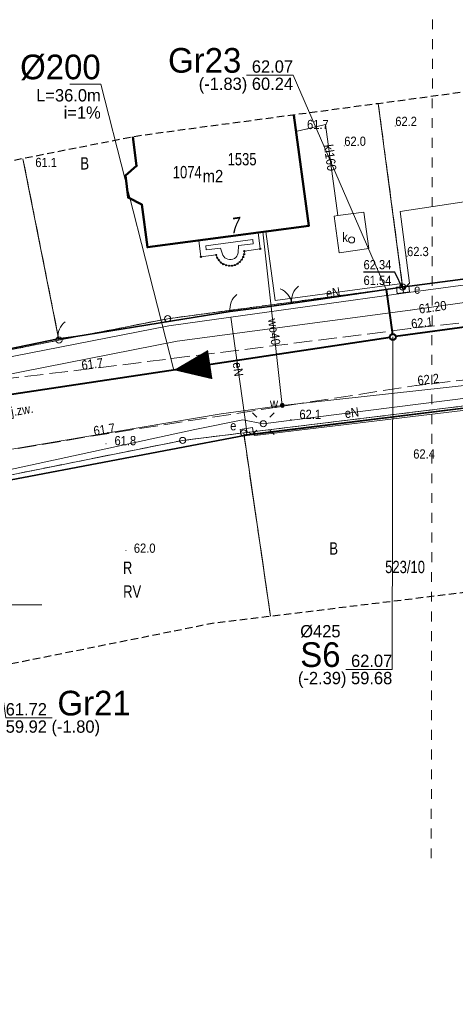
# Model space of a CAD drawing. Header units: metres. Extents: x 6473643 to 6474152, y 5887143 to 5887462.
# Tile 12 of 35: x 6473801 to 6473836, y 5887268 to 5887347. Entities that reach past the tile are written whole.
import ezdxf
from ezdxf.enums import TextEntityAlignment as Align

# ---------------------------------------------------------------- set-up
doc = ezdxf.new("R2010")
doc.units = ezdxf.units.M
doc.header["$MEASUREMENT"] = 0
for name, pattern in [('0.5_0.5', [1, 0.5, -0.5]), ('0.8_0.8', [1.6, 0.8, -0.8]), ('1.5_0.5', [2, 1.5, -0.5]), ('2', [0.9, 0.6, -0.3]), ('219-500', [0]), ('otob_500', [0]), ('otof_500', [0])]:
    doc.linetypes.add(name, pattern=pattern)
doc.layers.get('0').update_dxf_attribs({"color": 2, "linetype": 'CONTINUOUS', "lineweight": 5})
for name, color, linetype in [('202-punkt graniczny', 7, 'CONTINUOUS'), ('209-oznaczenie konturu klasyfikacyjnego', 7, 'CONTINUOUS'), ('210-oznaczenie konturu użytku gruntowego', 7, 'CONTINUOUS'), ('211-numer działki ewidencyjnej', 7, 'CONTINUOUS'), ('217-kontur klasyfikacyjny', 7, 'CONTINUOUS'), ('218-kontur użytku gruntowego', 7, 'CONTINUOUS'), ('219-działka ewidencyjna', 7, 'CONTINUOUS'), ('238-Punkt adresowy budynku', 7, 'CONTINUOUS'), ('312-budynek ewidencyjny', 7, 'CONTINUOUS'), ('312-oznaczenie budynku ewidencyjnego', 7, 'CONTINUOUS'), ('312-oznaczenie budynku ewidencyjnego-Atr117', 7, 'CONTINUOUS'), ('brama', 7, 'CONTINUOUS'), ('furtka', 7, 'CONTINUOUS'), ('jezdnia', 7, 'CONTINUOUS'), ('jezdnia-Atr17', 7, 'CONTINUOUS'), ('komora podziemna', 7, 'CONTINUOUS'), ('latarnia', 7, 'CONTINUOUS'), ('ogrodzenie trwałe', 7, 'CONTINUOUS'), ('pikieta naturalna', 7, 'CONTINUOUS'), ('pikieta naturalna-Atr2', 7, 'CONTINUOUS'), ('przewód elektroenergetyczny podziemny', 7, 'CONTINUOUS'), ('przewód elektroenergetyczny podziemny-Atr1', 7, 'CONTINUOUS'), ('przewód gazowy', 7, 'CONTINUOUS'), ('przewód kanalizacyjny', 7, 'CONTINUOUS'), ('przewód kanalizacyjny-Atr1', 7, 'CONTINUOUS'), ('przewód wodociągowy', 7, 'CONTINUOUS'), ('przewód wodociągowy-Atr1', 7, 'CONTINUOUS'), ('Punkt budynku', 7, 'CONTINUOUS'), ('rzedna', 7, 'CONTINUOUS'), ('rzedna-Atr2', 7, 'CONTINUOUS'), ('rzedna-Atr3', 7, 'CONTINUOUS'), ('SJ_16_Liczby', 7, 'CONTINUOUS'), ('SJ_27_Wymiary', 7, 'CONTINUOUS'), ('SJ_5_Węzły_1', 7, 'CONTINUOUS'), ('szafa elektroenergetyczna lub kontener', 7, 'CONTINUOUS'), ('szafa elektroenergetyczna lub kontener-Atr17', 7, 'CONTINUOUS'), ('taras', 7, 'CONTINUOUS'), ('Wstawianie ramki sekcyjnej z opisem', 7, 'CONTINUOUS'), ('właz do komory lub kanału - okrągły', 7, 'CONTINUOUS'), ('właz do komory lub kanału - okrągły-Atr17', 7, 'CONTINUOUS'), ('Zakres', 7, 'CONTINUOUS'), ('zasuwa lub zawór', 7, 'CONTINUOUS'), ('zasuwa lub zawór-Atr17', 7, 'CONTINUOUS')]:
    doc.layers.add(name, color=color, linetype=linetype)
for name, color, linetype, lineweight in [('SJ_19_Opis_Pz_1', 7, 'CONTINUOUS', 20), ('SJ_26_Teksty', 7, 'CONTINUOUS', 20), ('SJ_28_Linie_odn', 7, 'CONTINUOUS', 20), ('SJ_8_KS_GRAWITA_1', 34, 'CONTINUOUS', 40), ('SJ_8_KS_PRZYŁĄCZA', 40, 'CONTINUOUS', 40)]:
    doc.layers.add(name, color=color, linetype=linetype, lineweight=lineweight)
doc.styles.add('OPISOWY', font='GOTHIC.TTF')
doc.styles.get("Standard").update_dxf_attribs({"font": 'Working1250', "width": 0.75})
doc.linetypes.add('902-500', pattern='A,3.75,0,[1,ksztalty.shx,S=0.5,R=0,X=0,Y=0],3.75', length=7.5)

# ---------------------------------------------------------------- blocks, each defined once
blk = doc.blocks.new('PUNKTBUD')
at = {"color": 0}
blk.add_circle((0, 0), 0.045, dxfattribs=at)
blk = doc.blocks.new('202')
at = {"color": 0, "linetype": 'Continuous', "lineweight": 0}
blk.add_circle((0, 0), 0.25, dxfattribs=at)
blk = doc.blocks.new('PW01')
at = {"linetype": 'Continuous', "lineweight": 13}
h = blk.add_hatch(color=0, dxfattribs=at)
edge = h.paths.add_edge_path()
edge.add_arc((0, 0), 0.045, 0, 360)
blk = doc.blocks.new('US18')
at = {"color": 0, "linetype": 'Continuous', "lineweight": 13}
for p, q in [((-0.5, -0.25), (-0.5, 0.25)), ((-0.5, 0.25), (0.5, 0.25)), ((0.5, -0.25), (0.5, 0.25)), ((-0.5, -0.25), (0.5, -0.25))]:
    blk.add_line(p, q, dxfattribs=at)
blk = doc.blocks.new('SM01')
at = {"color": 0, "linetype": 'Continuous', "lineweight": 13}
for p, q in [((-0.53, 0.531), (-0.883, 0.884)), ((0.531, 0.531), (0.884, 0.884)), ((-0.53, -0.53), (-0.883, -0.883)), ((0.531, -0.53), (0.884, -0.883))]:
    blk.add_line(p, q, dxfattribs=at)
blk.add_circle((0, 0), 0.25, dxfattribs=at)
blk = doc.blocks.new('US25')
at = {"linetype": 'Continuous', "lineweight": 0}
h = blk.add_hatch(color=0, dxfattribs=at)
edge = h.paths.add_edge_path()
edge.add_arc((0, 0), 0.2, 0, 360)
blk = doc.blocks.new('OK04')
at = {"color": 0, "linetype": 'Continuous', "lineweight": 0}
blk.add_arc((1.5, 0.001), 1.5, 120, 180, dxfattribs=at)
blk = doc.blocks.new('OK02')
at = {"color": 0, "linetype": 'Continuous', "lineweight": 0}
for centre, start, end in [((-1.5, 0), 0, 60), ((1.5, 0), 120, 180)]:
    blk.add_arc(centre, 1.5, start, end, dxfattribs=at)
blk = doc.blocks.new('US22')
at = {"color": 0, "linetype": 'Continuous', "lineweight": 13}
blk.add_circle((0, 0), 0.25, dxfattribs=at)

msp = doc.modelspace()

# ---------------------------------------------------------------- linework, layer by layer
at = {"layer": '217-kontur klasyfikacyjny', "color": 3, "linetype": '1.5_0.5', "lineweight": 18, "flags": 128}
for points in [[(6473818.89, 5887313.95), (6473813.93, 5887313.34)], [(6473821.06, 5887299.102), (6473818.89, 5887313.95)], [(6473813.93, 5887313.34), (6473783.05, 5887307.15)]]:
    msp.add_lwpolyline(points, dxfattribs=at)
at = {"layer": '218-kontur użytku gruntowego', "color": 3, "linetype": '0.5_0.5', "lineweight": 18, "flags": 128}
for points in [[(6473829.812, 5887340.643), (6473831.79, 5887325.77)], [(6473831.79, 5887325.77), (6473829.812, 5887340.643)], [(6473803.89, 5887321.47), (6473800.97, 5887336.18)], [(6473800.97, 5887336.18), (6473803.89, 5887321.47)], [(6473831.79, 5887325.77), (6473863.22, 5887329.99)], [(6473863.22, 5887329.99), (6473831.79, 5887325.77)], [(6473812.72, 5887323.21), (6473831.79, 5887325.77)], [(6473831.79, 5887325.77), (6473812.72, 5887323.21)], [(6473803.89, 5887321.47), (6473812.72, 5887323.21)], [(6473812.72, 5887323.21), (6473803.89, 5887321.47)], [(6473774.93, 5887315.73), (6473803.89, 5887321.47)], [(6473803.89, 5887321.47), (6473774.93, 5887315.73)], [(6473854.93, 5887318.36), (6473818.89, 5887313.95)], [(6473818.89, 5887313.95), (6473854.93, 5887318.36)], [(6473818.89, 5887313.95), (6473813.93, 5887313.34)], [(6473813.93, 5887313.34), (6473818.89, 5887313.95)], [(6473818.89, 5887313.95), (6473821.06, 5887299.102)], [(6473821.06, 5887299.102), (6473818.89, 5887313.95)], [(6473813.93, 5887313.34), (6473783.05, 5887307.15)], [(6473783.05, 5887307.15), (6473813.93, 5887313.34)]]:
    msp.add_lwpolyline(points, dxfattribs=at)
at = {"layer": '219-działka ewidencyjna', "color": 4, "linetype": '0.8_0.8', "lineweight": 18, "flags": 128}
msp.add_lwpolyline([(6473834.32, 5887427.47), (6473834.11, 5887279)], dxfattribs=at)
at = {"layer": '219-działka ewidencyjna', "color": 7, "linetype": '219-500', "lineweight": 18, "flags": 128}
for points in [[(6473829.812, 5887340.643), (6473831.79, 5887325.77)], [(6473800.97, 5887336.18), (6473803.89, 5887321.47)], [(6473863.22, 5887329.99), (6473831.79, 5887325.77)], [(6473812.72, 5887323.21), (6473831.79, 5887325.77)], [(6473812.72, 5887323.21), (6473803.89, 5887321.47)], [(6473774.93, 5887315.73), (6473803.89, 5887321.47)], [(6473854.93, 5887318.36), (6473818.89, 5887313.95)], [(6473813.93, 5887313.34), (6473818.89, 5887313.95)], [(6473818.89, 5887313.95), (6473821.06, 5887299.102)], [(6473813.93, 5887313.34), (6473783.05, 5887307.15)]]:
    msp.add_lwpolyline(points, dxfattribs=at)
at = {"layer": '312-budynek ewidencyjny', "color": 7, "linetype": 'Continuous', "lineweight": 50, "flags": 128}
for points in [[(6473822.95, 5887339.722), (6473824.16, 5887330.75)], [(6473810.19, 5887335.59), (6473809.881, 5887337.94)], [(6473809.29, 5887334.81), (6473810.19, 5887335.59)], [(6473809.52, 5887333.03), (6473809.29, 5887334.81)], [(6473810.61, 5887332.46), (6473809.52, 5887333.03)], [(6473811.08, 5887329), (6473810.61, 5887332.46)], [(6473824.16, 5887330.75), (6473811.08, 5887329)]]:
    msp.add_lwpolyline(points, dxfattribs=at)
at = {"layer": 'brama', "color": 7, "linetype": 'otob_500', "lineweight": 18, "flags": 128}
msp.add_lwpolyline([(6473820.79, 5887324.16), (6473824.78, 5887324.75)], dxfattribs=at)
at = {"layer": 'furtka', "color": 7, "linetype": 'otof_500', "lineweight": 18, "flags": 128}
for points in [[(6473817.78, 5887323.78), (6473818.85, 5887323.93)], [(6473803.82, 5887321.58), (6473805.25, 5887321.76)]]:
    msp.add_lwpolyline(points, dxfattribs=at)
at = {"layer": 'jezdnia', "color": 7, "linetype": '1.5_0.5', "lineweight": 18, "flags": 128}
msp.add_lwpolyline([(6473796.48, 5887317.98), (6473796.89, 5887313.95), (6473779.68, 5887310.45), (6473779.77, 5887309.16), (6473806.66, 5887313.71), (6473832.89, 5887317.8), (6473864.02, 5887321.27), (6473904.53, 5887324.33), (6473928.18, 5887325.77), (6473950.3, 5887326.96), (6473984.93, 5887329.56), (6474007.77, 5887330.78), (6474030.98, 5887332.22), (6474030.08, 5887338.4), (6474006.87, 5887336.63), (6473984.87, 5887334.82), (6473949.95, 5887332.02), (6473927.93, 5887330.99), (6473907.04, 5887329.82), (6473904.44, 5887329.67), (6473888.36, 5887328.43), (6473885.84, 5887328.17), (6473863.78, 5887325.93), (6473832.45, 5887322.41), (6473805.67, 5887319.05)], close=True, dxfattribs=at)
at = {"layer": 'komora podziemna', "color": 34, "linetype": 'Continuous', "lineweight": 18, "flags": 128}
msp.add_lwpolyline([(6473826.63, 5887328.56), (6473826.23, 5887331.53), (6473826.52, 5887331.57), (6473828.65, 5887331.85), (6473829.05, 5887328.89)], close=True, dxfattribs=at)
at = {"layer": 'ogrodzenie trwałe', "color": 7, "linetype": '902-500', "lineweight": 35, "flags": 128}
for points in [[(6473791.5, 5887319.02), (6473795.68, 5887319.92), (6473798.82, 5887320.56), (6473803.82, 5887321.58), (6473805.25, 5887321.76), (6473817.78, 5887323.78), (6473818.85, 5887323.93), (6473820.79, 5887324.16), (6473824.78, 5887324.75), (6473831.71, 5887325.77), (6473850.1, 5887328.18), (6473851.09, 5887328.4), (6473855.49, 5887328.84), (6473858.51, 5887329.3), (6473863.08, 5887329.87)], [(6473841.77, 5887316.59), (6473818.89, 5887313.77)], [(6473841.77, 5887316.59), (6473818.95, 5887313.74)], [(6473818.95, 5887313.74), (6473783.05, 5887306.93), (6473781.92, 5887305.63)], [(6473818.95, 5887313.74), (6473783.05, 5887306.93), (6473781.92, 5887305.63)]]:
    msp.add_lwpolyline(points, dxfattribs=at)
at = {"layer": 'przewód elektroenergetyczny podziemny', "color": 1, "linetype": 'Continuous', "lineweight": 18, "flags": 128}
for points in [[(6473831.82, 5887325.57), (6473832.35, 5887326.09), (6473831.58, 5887331.9), (6473847.5, 5887334.31), (6473847.42, 5887334.85)], [(6473820.69, 5887330.28), (6473821.44, 5887324.68), (6473831.75, 5887326.07), (6473831.82, 5887325.57)], [(6473695.33, 5887306.99), (6473696.69, 5887308.92), (6473703.83, 5887309.67), (6473711.46, 5887302.84), (6473711.89, 5887302.73), (6473728.36, 5887306), (6473775.03, 5887315.24), (6473812.8, 5887322.62), (6473817.84, 5887323.32), (6473831.86, 5887325.27), (6473863.26, 5887329.49)], [(6473831.86, 5887325.27), (6473831.82, 5887325.57)], [(6473817.84, 5887323.32), (6473819.14, 5887314.06)], [(6473837.33, 5887316.81), (6473820.65, 5887314.7), (6473820.48, 5887314.69), (6473818.81, 5887315.01), (6473814.92, 5887314.23), (6473795.19, 5887309.96), (6473782.83, 5887307.45), (6473781.9, 5887306.49), (6473781.75, 5887306.44), (6473770.95, 5887304.25), (6473760.54, 5887301.96), (6473758.39, 5887302.79), (6473731.91, 5887297.19), (6473731.74, 5887297.16), (6473730.84, 5887297.64), (6473711.03, 5887293.57), (6473702.82, 5887285.83), (6473694.3, 5887285.92), (6473694.4, 5887289.55), (6473694.39, 5887289.72)], [(6473844.8, 5887309.92), (6473843.88, 5887316.64), (6473819.8, 5887313.74), (6473819.14, 5887314.06)]]:
    msp.add_lwpolyline(points, dxfattribs=at)
at = {"layer": 'przewód gazowy', "color": 40, "linetype": 'Continuous', "lineweight": 18, "flags": 128}
msp.add_lwpolyline([(6473984.21, 5887337.4), (6473964.97, 5887335.92), (6473949.07, 5887334.71), (6473944.14, 5887334.37), (6473926.74, 5887332.98), (6473910.99, 5887331.8), (6473906.37, 5887331.45), (6473901.44, 5887335.69), (6473898.54, 5887338), (6473892.16, 5887337.26), (6473891.18, 5887337.08), (6473885.29, 5887329.9), (6473861.68, 5887327.94), (6473846.99, 5887325.96), (6473832.41, 5887323.89), (6473813.49, 5887321.38), (6473793.81, 5887317.53), (6473774.19, 5887313.65), (6473755.22, 5887310.09), (6473736.37, 5887306.36), (6473711.47, 5887301.26), (6473705.4, 5887306.39), (6473698.93, 5887306.14), (6473698.16, 5887306.12)], dxfattribs=at)
at = {"layer": 'przewód kanalizacyjny', "color": 34, "linetype": 'Continuous', "lineweight": 18, "flags": 128}
msp.add_lwpolyline([(6473823.13, 5887338.38), (6473825.53, 5887338.96), (6473826.52, 5887331.57)], dxfattribs=at)
at = {"layer": 'przewód wodociągowy', "color": 5, "linetype": 'Continuous', "lineweight": 18, "flags": 128}
for points in [[(6473822.02, 5887316.18), (6473820.44, 5887330.25)], [(6473894.99, 5887322.95), (6473887.57, 5887322.47), (6473863.35, 5887320.69), (6473858.48, 5887320.17), (6473848.87, 5887319.12), (6473822.02, 5887316.18), (6473817.06, 5887315.49), (6473797.78, 5887312.25), (6473783.39, 5887309.35), (6473753.75, 5887303.2), (6473737.34, 5887299.68), (6473721.98, 5887296.53), (6473719.84, 5887296.19), (6473719.33, 5887296.09), (6473697.06, 5887291.9), (6473696.76, 5887291.91)]]:
    msp.add_lwpolyline(points, dxfattribs=at)
at = {"layer": 'rzedna-Atr2', "color": 7, "flags": 128}
msp.add_lwpolyline([(6473831.82, 5887325.57), (6473831.15, 5887326.98), (6473828.613, 5887326.98)], dxfattribs=at)
at = {"layer": 'SJ_26_Teksty'}
for p, q in [((6473807.282, 5887342.219), (6473804.782, 5887342.219)), ((6473813.203, 5887319.043), (6473807.282, 5887342.219))]:
    msp.add_line(p, q, dxfattribs=at)
at = {"layer": 'SJ_28_Linie_odn'}
for points in [[(6473830.449, 5887325.575), (6473822.893, 5887342.953), (6473819.113, 5887342.953)], [(6473830.993, 5887321.725), (6473830.946, 5887294.775), (6473827.166, 5887294.775)], [(6473796.822, 5887309.896), (6473799.568, 5887290.843), (6473803.348, 5887290.843)]]:
    msp.add_lwpolyline(points, dxfattribs=at)
at = {"layer": 'SJ_5_Węzły_1'}
for radius in [0.266, 0.212]:
    msp.add_circle((6473830.993, 5887321.725), radius, dxfattribs=at)
at = {"layer": 'SJ_8_KS_GRAWITA_1'}
for p, q in [((6473852.573, 5887324.661), (6473831.204, 5887321.754)), ((6473830.783, 5887321.693), (6473795.623, 5887316.393))]:
    msp.add_line(p, q, dxfattribs=at)
msp.add_lwpolyline([(6473813.203, 5887319.043, 0, 2.4, 0), (6473816.169, 5887319.49, 0, 2.4, 0)], format="xyseb", dxfattribs=at)
at = {"layer": 'SJ_8_KS_PRZYŁĄCZA'}
msp.add_line((6473830.449, 5887325.575), (6473830.963, 5887321.935), dxfattribs=at)
at = {"layer": 'taras', "color": 0, "lineweight": 18}
for p, q in [((6473815.24, 5887329.55), (6473820.05, 5887330.2)), ((6473820.05, 5887330.2), (6473820.23, 5887328.86)), ((6473815.42, 5887328.22), (6473815.24, 5887329.55)), ((6473815.802, 5887329.122), (6473819.621, 5887329.638)), ((6473815.849, 5887328.779), (6473815.802, 5887329.122)), ((6473818.475, 5887329.133), (6473818.425, 5887328.542)), ((6473819.668, 5887329.29), (6473818.475, 5887329.133)), ((6473819.621, 5887329.638), (6473819.668, 5887329.29)), ((6473816.66, 5887328.38), (6473815.42, 5887328.22)), ((6473816.999, 5887328.928), (6473815.849, 5887328.779)), ((6473816.74, 5887328.15), (6473816.66, 5887328.38)), ((6473817.193, 5887328.372), (6473816.999, 5887328.928)), ((6473817.272, 5887328.248), (6473817.193, 5887328.372)), ((6473818.322, 5887328.281), (6473818.236, 5887328.177)), ((6473818.384, 5887328.398), (6473818.322, 5887328.281)), ((6473818.425, 5887328.542), (6473818.384, 5887328.398)), ((6473818.92, 5887328.45), (6473818.85, 5887328.21)), ((6473818.94, 5887328.69), (6473818.92, 5887328.45)), ((6473820.23, 5887328.86), (6473818.94, 5887328.69)), ((6473816.87, 5887327.95), (6473816.74, 5887328.15)), ((6473817.03, 5887327.76), (6473816.87, 5887327.95)), ((6473817.23, 5887327.63), (6473817.03, 5887327.76)), ((6473817.46, 5887327.54), (6473817.23, 5887327.63)), ((6473817.364, 5887328.139), (6473817.272, 5887328.248)), ((6473817.46, 5887328.077), (6473817.364, 5887328.139)), ((6473817.594, 5887328.025), (6473817.46, 5887328.077)), ((6473817.7, 5887327.5), (6473817.46, 5887327.54)), ((6473817.742, 5887328), (6473817.594, 5887328.025)), ((6473817.94, 5887327.5), (6473817.7, 5887327.5)), ((6473817.876, 5887328), (6473817.742, 5887328)), ((6473817.993, 5887328.031), (6473817.876, 5887328)), ((6473818.17, 5887327.56), (6473817.94, 5887327.5)), ((6473818.128, 5887328.098), (6473817.993, 5887328.031)), ((6473818.236, 5887328.177), (6473818.128, 5887328.098)), ((6473818.39, 5887327.67), (6473818.17, 5887327.56)), ((6473818.58, 5887327.81), (6473818.39, 5887327.67)), ((6473818.74, 5887328), (6473818.58, 5887327.81)), ((6473818.85, 5887328.21), (6473818.74, 5887328))]:
    msp.add_line(p, q, dxfattribs=at)
at = {"layer": 'Wstawianie ramki sekcyjnej z opisem', "color": 7, "linetype": 'Continuous', "lineweight": 13, "flags": 128}
msp.add_lwpolyline([(6473797.5, 5887300), (6473802.5, 5887300)], dxfattribs=at)
at = {"layer": 'Zakres', "color": 5, "linetype": '2', "lineweight": 25, "flags": 128}
for points in [[(6473676.81, 5887213.41), (6473667.74, 5887202.78), (6473659.01, 5887210.45), (6473646.22, 5887197.22), (6473711.04, 5887142.9), (6473724.09, 5887158.77), (6473713.27, 5887167.89), (6473715.19, 5887174.47), (6473715.74, 5887184.78), (6473715.02, 5887190.22), (6473713.69, 5887194.31), (6473713.69, 5887194.33), (6473711.51, 5887200.99), (6473711.05, 5887203.97), (6473710.6, 5887215.32), (6473712.4, 5887257.5), (6473712.5, 5887259.36), (6473715.25, 5887262.64), (6473716.97, 5887268.72), (6473717.54, 5887277.85), (6473718.7, 5887278.96), (6473734.03, 5887282.03), (6473761.49, 5887287.53), (6473786, 5887292.44), (6473816.32, 5887298.52), (6473820.72, 5887299.06), (6473856.75, 5887303.47), (6473865.02, 5887304.48), (6473879.04, 5887305.39), (6473905.86, 5887307.1), (6473929.16, 5887308.6), (6473952.76, 5887310.13), (6474012.11, 5887313.94), (6474012.19, 5887313.95), (6474034, 5887315.47), (6474034.15, 5887315.48), (6474067.2, 5887318.1), (6474070.83, 5887312.27), (6474109.78, 5887315.84), (6474119.74, 5887323.71), (6474125.77, 5887325.76), (6474130.41, 5887330.13), (6474132.82, 5887336.03), (6474132.55, 5887342.4), (6474129.75, 5887353.12), (6474127.58, 5887357.86), (6474123.91, 5887361.57), (6474119.19, 5887363.8), (6474113.99, 5887364.28), (6474112.58, 5887364.16), (6474098.55, 5887363.03), (6474089.61, 5887362.31), (6474048.91, 5887359.22), (6474048.87, 5887359.21), (6474015.96, 5887356.62), (6474003.54, 5887355.64), (6473983.11, 5887354.1), (6473951.21, 5887351.69), (6473913.79, 5887348.86), (6473912.21, 5887362.74), (6473912.21, 5887362.79), (6473909.47, 5887386.25), (6473908.51, 5887394.39), (6473921.49, 5887396.5), (6473947.61, 5887400.73), (6473971.66, 5887401.95), (6473989.34, 5887403.75), (6473994.99, 5887406.17), (6473999.9, 5887409.71), (6474003.01, 5887414.9), (6474003.81, 5887420.89), (6474002.18, 5887426.72), (6473998.38, 5887431.43), (6473993.03, 5887434.25), (6473960.42, 5887443.72), (6473954.98, 5887444.27), (6473941.62, 5887443.14), (6473941.16, 5887443.09), (6473938.74, 5887442.81), (6473932.71, 5887440.75), (6473928.97, 5887437.22), (6473827.76, 5887420.81), (6473827.74, 5887420.8), (6473818.01, 5887419.22), (6473821.59, 5887430.98), (6473827.8, 5887454.06), (6473804.74, 5887461.63), (6473793.55, 5887426.22), (6473796.12, 5887415.68), (6473722.82, 5887403.78), (6473688.63, 5887399.87), (6473687.59, 5887392.13), (6473687.54, 5887391.78), (6473687.03, 5887387.21), (6473674.53, 5887374.58), (6473675.94, 5887343.54), (6473681.38, 5887331.77), (6473680.33, 5887310.02), (6473679.31, 5887290.85), (6473677.82, 5887267.61), (6473677.79, 5887266.94), (6473677.55, 5887254.53), (6473677.46, 5887250.52), (6473677.46, 5887250.48), (6473677.12, 5887232.81), (6473677.12, 5887232.77), (6473676.91, 5887220.36), (6473676.91, 5887220.34), (6473676.81, 5887213.91)], [(6473727.61, 5887321.64), (6473721.48, 5887351.3), (6473723.03, 5887362.61), (6473724.52, 5887364.55), (6473735.35, 5887366.3), (6473764.96, 5887371.1), (6473794.08, 5887375.83), (6473823.72, 5887380.63), (6473853.3, 5887385.43), (6473869.98, 5887388.14), (6473870.76, 5887381.43), (6473870.76, 5887381.41), (6473873.46, 5887358.42), (6473874.87, 5887345.92), (6473862.08, 5887344.95), (6473861.22, 5887344.86), (6473829.79, 5887340.64), (6473810.72, 5887338.08), (6473809.82, 5887337.93), (6473800.99, 5887336.19), (6473800.97, 5887336.18), (6473772.01, 5887330.44), (6473742.58, 5887324.6)]]:
    msp.add_lwpolyline(points, close=True, dxfattribs=at)

# ---------------------------------------------------------------- block references
at = {"layer": '202-punkt graniczny', "color": 7, "linetype": 'Continuous', "lineweight": 18}
for p in [(6473831.79, 5887325.77), (6473812.72, 5887323.21), (6473803.89, 5887321.47), (6473818.89, 5887313.95), (6473813.93, 5887313.34)]:
    msp.add_blockref('202', p, dxfattribs=at)
at = {"layer": 'brama', "color": 7, "linetype": 'Continuous', "lineweight": 18, "rotation": 8.411}
msp.add_blockref('OK02', (6473822.785, 5887324.455), dxfattribs=at)
at = {"layer": 'furtka', "color": 7, "linetype": 'Continuous', "lineweight": 18}
for p, rotation in [((6473817.78, 5887323.78), 7.98), ((6473803.82, 5887321.58), 7.173999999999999)]:
    msp.add_blockref('OK04', p, dxfattribs=dict(at, rotation=rotation))
at = {"layer": 'latarnia', "color": 7, "linetype": 'Continuous', "lineweight": 18}
msp.add_blockref('SM01', (6473820.48, 5887314.69), dxfattribs=at)
at = {"layer": 'pikieta naturalna', "color": 7, "linetype": 'Continuous', "lineweight": 13}
for p in [(6473831.19, 5887338.83), (6473824.03, 5887338.58), (6473827.05, 5887337.22), (6473832.15, 5887328.28), (6473832.45, 5887322.41), (6473805.67, 5887319.05), (6473832.89, 5887317.8), (6473822.71, 5887315.04), (6473806.66, 5887313.71), (6473807.71, 5887313.07), (6473809.33, 5887304.41)]:
    msp.add_blockref('PW01', p, dxfattribs=at)
at = {"layer": 'Punkt budynku', "color": 5, "linetype": 'Continuous', "lineweight": 18}
for p in [(6473810.19, 5887335.59), (6473809.29, 5887334.81), (6473809.52, 5887333.03), (6473810.61, 5887332.46), (6473824.16, 5887330.75), (6473820.05, 5887330.2), (6473815.24, 5887329.55), (6473811.08, 5887329), (6473816.66, 5887328.38), (6473818.92, 5887328.45), (6473818.94, 5887328.69), (6473820.23, 5887328.86), (6473815.42, 5887328.22), (6473816.74, 5887328.15), (6473816.87, 5887327.95), (6473817.03, 5887327.76), (6473817.23, 5887327.63), (6473817.46, 5887327.54), (6473817.7, 5887327.5), (6473817.94, 5887327.5), (6473818.17, 5887327.56), (6473818.39, 5887327.67), (6473818.58, 5887327.81), (6473818.74, 5887328), (6473818.85, 5887328.21)]:
    msp.add_blockref('PUNKTBUD', p, dxfattribs=at)
at = {"layer": 'rzedna', "color": 7, "linetype": 'Continuous', "lineweight": 18}
for p in [(6473831.82, 5887325.57), (6473832.41, 5887323.89)]:
    msp.add_blockref('PW01', p, dxfattribs=at)
at = {"layer": 'szafa elektroenergetyczna lub kontener', "color": 1, "linetype": 'Continuous', "lineweight": 18}
for p, rotation in [((6473831.82, 5887325.57), 7.124999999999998), ((6473819.14, 5887314.06), 8.128999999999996)]:
    msp.add_blockref('US18', p, dxfattribs=dict(at, rotation=rotation))
at = {"layer": 'właz do komory lub kanału - okrągły', "color": 7, "linetype": 'Continuous', "lineweight": 18}
msp.add_blockref('US22', (6473827.64, 5887329.6), dxfattribs=at)
at = {"layer": 'zasuwa lub zawór', "color": 5, "linetype": 'Continuous', "lineweight": 18, "rotation": 6.226000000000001}
msp.add_blockref('US25', (6473822.02, 5887316.18), dxfattribs=at)

# ---------------------------------------------------------------- texts
at = {"layer": '209-oznaczenie konturu klasyfikacyjnego', "color": 3, "linetype": 'Continuous', "lineweight": 18, "width": 0.79}
msp.add_text('RV', height=1, dxfattribs=at).set_placement((6473809.1, 5887300.59))
at = {"layer": '210-oznaczenie konturu użytku gruntowego', "color": 3, "linetype": 'Continuous', "lineweight": 18, "width": 0.79}
for s, p in [('B', (6473805.63, 5887335.3)), ('B', (6473825.84, 5887304.08)), ('R', (6473809.08, 5887302.52))]:
    msp.add_text(s, height=1, dxfattribs=at).set_placement(p)
at = {"layer": '211-numer działki ewidencyjnej', "color": 7, "linetype": 'Continuous', "lineweight": 18, "width": 0.79}
for s, p in [('1535', (6473817.58, 5887335.64)), ('523/10', (6473830.37, 5887302.58))]:
    msp.add_text(s, height=1, dxfattribs=at).set_placement(p)
at = {"layer": '238-Punkt adresowy budynku', "color": 7, "linetype": 'Continuous', "lineweight": 25, "oblique": 15, "width": 0.79}
msp.add_text('7', height=1.25, rotation=8.412, dxfattribs=at).set_placement((6473818.17, 5887330.15), align=Align.CENTER)
at = {"layer": '312-oznaczenie budynku ewidencyjnego', "color": 7, "linetype": 'Continuous', "lineweight": 18, "width": 0.79}
msp.add_text('1074', height=1, dxfattribs=at).set_placement((6473813.13, 5887334.59))
at = {"layer": '312-oznaczenie budynku ewidencyjnego-Atr117', "color": 7, "width": 0.9}
msp.add_text('m2', height=1, dxfattribs=at).set_placement((6473816.39, 5887334.77), align=Align.MIDDLE_CENTER)
at = {"layer": 'jezdnia-Atr17', "color": 7, "width": 0.9}
msp.add_text('j.zw.', height=0.75, rotation=9.604, dxfattribs=at).set_placement((6473800.07, 5887315.29))
at = {"layer": 'pikieta naturalna-Atr2', "color": 7, "width": 0.9}
for s, p in [('62.2', (6473831.19, 5887338.83)), ('61.7', (6473824.03, 5887338.58)), ('62.0', (6473827.05, 5887337.22)), ('61.1', (6473801.97, 5887335.5)), ('62.3', (6473832.15, 5887328.28)), ('62.1', (6473823.41, 5887315.08)), ('61.8', (6473808.4, 5887312.95)), ('62.4', (6473832.65, 5887311.87)), ('62.0', (6473809.97, 5887304.23))]:
    msp.add_text(s, height=0.75, dxfattribs=at).set_placement(p)
for s, rotation, p in [('62.1', 6.41, (6473832.52, 5887322.42)), ('61.7', 7.151, (6473805.77, 5887319.06)), ('62.2', 6.36, (6473833.04, 5887317.82)), ('61.7', 8.863, (6473806.76, 5887313.73))]:
    msp.add_text(s, height=0.75, rotation=rotation, dxfattribs=at).set_placement(p)
at = {"layer": 'przewód elektroenergetyczny podziemny-Atr1', "color": 1, "width": 0.9}
for rotation, p in [(7.678, (6473825.57, 5887325.24)), (277.991, (6473818.35, 5887319.68)), (8, (6473827.09, 5887315.51))]:
    msp.add_text('eN', height=0.75, rotation=rotation, dxfattribs=at).set_placement(p, align=Align.MIDDLE_LEFT)
at = {"layer": 'przewód kanalizacyjny-Atr1', "color": 34, "width": 0.9}
msp.add_text('kl160', height=0.75, rotation=278.413, dxfattribs=at).set_placement((6473825.75, 5887337.33), align=Align.MIDDLE_LEFT)
at = {"layer": 'przewód wodociągowy-Atr1', "color": 5, "width": 0.9}
msp.add_text('wo40', height=0.75, rotation=277.225, dxfattribs=at).set_placement((6473821.23, 5887323.22), align=Align.MIDDLE_LEFT)
at = {"layer": 'rzedna-Atr2', "color": 7, "width": 0.9}
msp.add_text('62.34', height=0.75, dxfattribs=at).set_placement((6473828.613, 5887326.988), align=Align.BOTTOM_LEFT)
msp.add_text('61.20', height=0.75, rotation=8.08, dxfattribs=at).set_placement((6473833.11, 5887323.99), align=Align.MIDDLE_LEFT)
at = {"layer": 'rzedna-Atr3', "color": 7, "width": 0.9}
msp.add_text('61.54', height=0.75, dxfattribs=at).set_placement((6473828.613, 5887325.713), align=Align.BOTTOM_LEFT)
at = {"layer": 'SJ_16_Liczby', "style": 'OPISOWY'}
for s, p in [('L=36.0m', (6473807.282, 5887340.819)), ('i=1%', (6473807.282, 5887339.419))]:
    msp.add_text(s, height=1, dxfattribs=at).set_placement(p, align=Align.RIGHT)
at = {"layer": 'SJ_19_Opis_Pz_1', "style": 'OPISOWY'}
for s, height, p in [('Gr23', 2, (6473818.693, 5887343.153)), ('%%C425', 1, (6473826.746, 5887297.375)), ('S6', 2, (6473826.746, 5887294.975))]:
    msp.add_text(s, height=height, dxfattribs=at).set_placement(p, align=Align.RIGHT)
msp.add_text('Gr21', height=2, dxfattribs=at).set_placement((6473803.768, 5887291.043))
at = {"layer": 'SJ_26_Teksty', "style": 'OPISOWY'}
for s, p in [('62.07', (6473822.893, 5887343.153)), ('(-1.83) 60.24', (6473822.893, 5887341.753)), ('62.07', (6473830.946, 5887294.975)), ('(-2.39) 59.68', (6473830.946, 5887293.575))]:
    msp.add_text(s, height=1, dxfattribs=at).set_placement(p, align=Align.RIGHT)
for s, p in [('61.72', (6473799.568, 5887291.043)), ('59.92 (-1.80)', (6473799.568, 5887289.643))]:
    msp.add_text(s, height=1, dxfattribs=at).set_placement(p)
at = {"layer": 'SJ_27_Wymiary', "style": 'OPISOWY'}
msp.add_text('%%C200', height=2, dxfattribs=at).set_placement((6473807.282, 5887342.619), align=Align.RIGHT)
at = {"layer": 'szafa elektroenergetyczna lub kontener-Atr17', "color": 1, "width": 0.9}
for p in [(6473832.72, 5887325.23), (6473817.79, 5887314.16)]:
    msp.add_text('e', height=0.75, dxfattribs=at).set_placement(p)
at = {"layer": 'właz do komory lub kanału - okrągły-Atr17', "color": 7, "width": 0.9}
msp.add_text('k', height=0.75, dxfattribs=at).set_placement((6473826.89, 5887329.44))
at = {"layer": 'zasuwa lub zawór-Atr17', "color": 5, "width": 0.9}
msp.add_text('w', height=0.75, dxfattribs=at).set_placement((6473821.02, 5887315.98))

doc.saveas('drawing.dxf')
